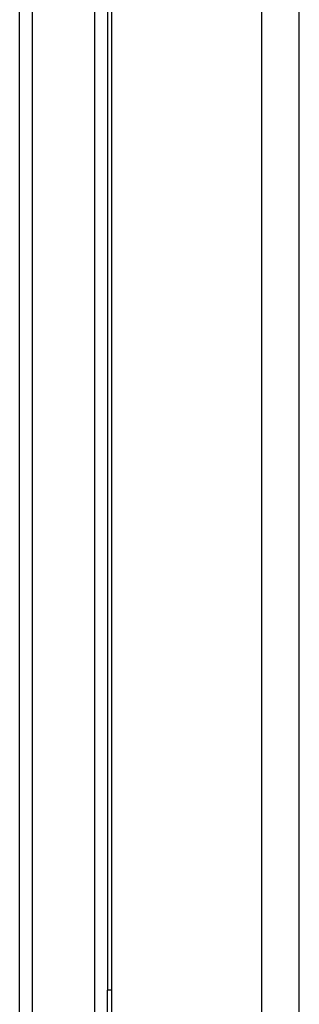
# Model space of a CAD drawing. Header units: inches. Extents: x 4 to 134, y 7 to 73.
# Tile 35 of 104: x 32.51 to 33.7, y 20.67 to 24.87. Entities that reach past the tile are written whole.
import ezdxf

# ---------------------------------------------------------------- set-up
doc = ezdxf.new("R2010")
doc.units = ezdxf.units.IN
doc.header["$MEASUREMENT"] = 0
doc.layers.add('Visible Edges(ANSI)', color=7, linetype='Continuous', lineweight=25)
doc.layers.add('Visible Tangent Edges(ANSI)', color=7, linetype='Continuous', lineweight=25)

msp = doc.modelspace()

# ---------------------------------------------------------------- linework, layer by layer
at = {"layer": 'Visible Edges(ANSI)'}
for p, q in [((32.8994, 15.9314), (32.8994, 51.4124)), ((33.6994, 15.9314), (33.6994, 51.4124)), ((32.5064, 20.4025), (32.5064, 46.9414)), ((32.8814, 46.6117), (32.8814, 20.7322)), ((32.8814, 20.6072), (32.8814, 20.7322))]:
    msp.add_line(p, q, dxfattribs=at)
at = {"layer": 'Visible Tangent Edges(ANSI)'}
for p, q in [((33.5384, 51.4124), (33.5384, 15.9314)), ((32.5603, 46.9405), (32.5603, 20.4034)), ((32.8276, 20.4043), (32.8276, 46.9396)), ((32.8994, 20.7322), (32.8814, 20.7322))]:
    msp.add_line(p, q, dxfattribs=at)

doc.saveas('drawing.dxf')
